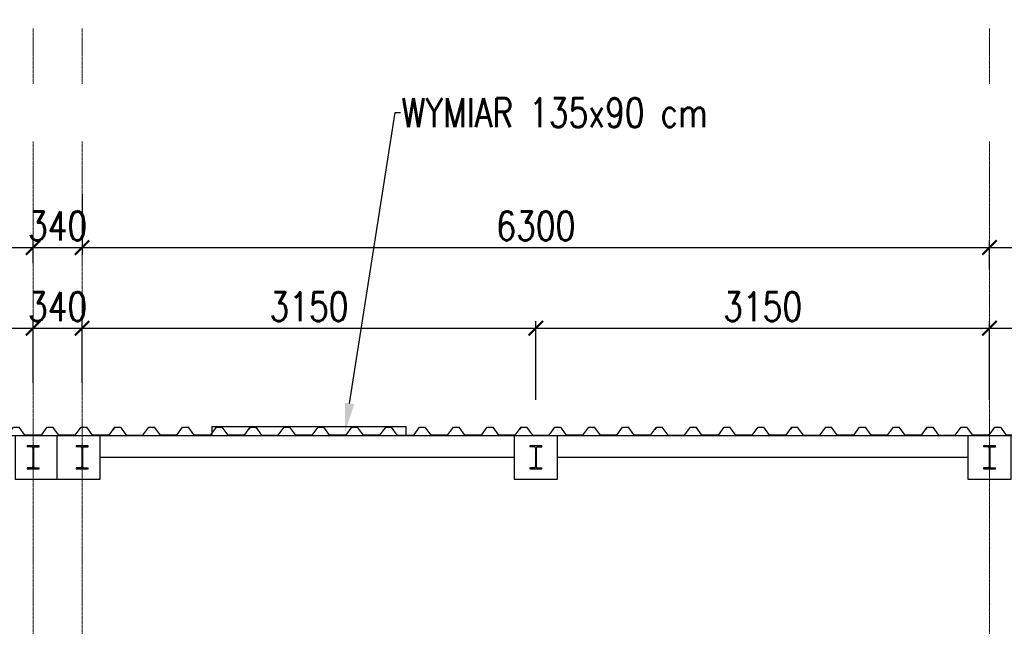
# Model space of a CAD drawing. Header units: millimetres. Extents: x -374129 to 1163271, y -112652 to 695637.
# Tile 145 of 256: x 57287 to 64123, y -32013 to -27802. Entities that reach past the tile are written whole.
import ezdxf
from ezdxf import colors
from ezdxf.entities.mleader import LeaderData, LeaderLine
from ezdxf.enums import TextEntityAlignment as Align
from ezdxf.math import Vec2, Vec3

# ---------------------------------------------------------------- set-up
doc = ezdxf.new("R2010")
doc.units = ezdxf.units.MM
doc.header["$PDMODE"] = 4
doc.linetypes.add('ACAD_ISO04W100', pattern=[30, 24, -3, 0, -3])
for name, color, linetype in [('KRT_fund', 3, 'Continuous'), ('KRT_izolacje', 252, 'Continuous'), ('KRT_opisy', 146, 'Continuous'), ('KRT_osie_budopis', 1, 'Continuous'), ('KRT_stal', 4, 'Continuous'), ('KRT_wymiary_100', 4, 'Continuous')]:
    doc.layers.add(name, color=color, linetype=linetype)
doc.layers.add('KRT_osie', color=55, linetype='ACAD_ISO04W100', lineweight=18)
doc.styles.add('biuro 1', font='arial.ttf')
doc.styles.add('WYMIAR', font='romans.shx', dxfattribs={"width": 0.8})
doc.dimstyles.new('KRT_1-100', dxfattribs={"dimscale": 100, "dimtxt": 2, "dimasz": 1, "dimexe": 0.5, "dimexo": 0, "dimgap": 0.5, "dimtad": 1, "dimdec": 1, "dimrnd": 0.1, "dimzin": 9, "dimdsep": 46, "dimtxsty": 'WYMIAR', "dimblk": 'ARCHTICK', "dimcen": 0.09, "dimdle": 0.5, "dimclrd": 1, "dimclre": 252, "dimclrt": 256, "dimadec": 0, "dimazin": 0, "dimtfac": 1, "dimtdec": 1, "dimtmove": 0, "dimatfit": 3, "dimfxl": 1, "dimtolj": 1, "dimtzin": 0, "dimarcsym": 0})

# ---------------------------------------------------------------- blocks, each defined once
blk = doc.blocks.new('opis_osi')
at = {"linetype": 'Continuous'}
for start, end in [(90, 180), (0, 90), (180, 270), (270, 0)]:
    blk.add_arc((0, -37.5), 35, start, end, dxfattribs=at)
at = {"color": 0, "linetype": 'Continuous', "style": 'biuro 1', "width": 0.85}
blk.add_attdef('AA', text='', height=35, dxfattribs=at).set_placement((0.08, -37.53), align=Align.MIDDLE_CENTER)
blk = doc.blocks.new('*U927')
at = {"color": 0}
for p, q in [((29.5, 152.6), (0, 152.6)), ((38.5, 143.6), (38.5, 16.4)), ((43.5, 143.6), (43.5, 16.4)), ((52.5, 152.6), (82, 152.6)), ((29.5, 7.4), (0, 7.4)), ((52.5, 7.4), (82, 7.4))]:
    blk.add_line(p, q, dxfattribs=at)
for points in [[(82, 152.6), (82, 160), (0, 160), (0, 152.6)], [(0, 7.4), (0, 0), (82, 0), (82, 7.4)]]:
    blk.add_lwpolyline(points, dxfattribs=at)
for centre, start, end in [((29.5, 143.6), 0, 90), ((52.5, 143.6), 90, 180), ((29.5, 16.4), 270, 0), ((52.5, 16.4), 180, 270)]:
    blk.add_arc(centre, 9, start, end, dxfattribs=at)
blk = doc.blocks.new('_ArchTick')
at = {"color": 0, "linetype": 'ByBlock', "const_width": 0.15}
blk.add_lwpolyline([(-0.5, -0.5), (0.5, 0.5)], dxfattribs=at)
blk = doc.blocks.new('*D1066')
at = {"layer": 'Defpoints', "color": 0}
for p in [(64020, -29943.6), (60870, -30440.6), (64020, -30440.6)]:
    blk.add_point(p, dxfattribs=at)
at = {"layer": 'KRT_wymiary_100', "color": 252, "lineweight": -2}
for p, q in [((60870, -30440.6), (60870, -29893.6)), ((64020, -30440.6), (64020, -29893.6))]:
    blk.add_line(p, q, dxfattribs=at)
at = {"layer": 'KRT_wymiary_100', "color": 1, "lineweight": -2}
blk.add_line((60820, -29943.6), (64070, -29943.6), dxfattribs=at)
at = {"layer": 'KRT_wymiary_100', "color": 1, "lineweight": -2, "xscale": 100, "yscale": 100, "zscale": 100, "rotation": 180}
blk.add_blockref('_ArchTick', (60870, -29943.6), dxfattribs=at)
at = {"layer": 'KRT_wymiary_100', "color": 1, "lineweight": -2, "xscale": 100, "yscale": 100, "zscale": 100}
blk.add_blockref('_ArchTick', (64020, -29943.6), dxfattribs=at)
at = {"layer": 'KRT_wymiary_100', "insert": (62445, -29793.6), "char_height": 200, "attachment_point": 5, "style": 'WYMIAR'}
blk.add_mtext('\\A1;3150', dxfattribs=at)
blk = doc.blocks.new('*D1067')
at = {"layer": 'Defpoints', "color": 0}
for p in [(67170, -29943.6), (64020, -30440.6), (67170, -30440.6)]:
    blk.add_point(p, dxfattribs=at)
at = {"layer": 'KRT_wymiary_100', "color": 252, "lineweight": -2}
for p, q in [((64020, -30440.6), (64020, -29893.6)), ((67170, -30440.6), (67170, -29893.6))]:
    blk.add_line(p, q, dxfattribs=at)
at = {"layer": 'KRT_wymiary_100', "color": 1, "lineweight": -2}
blk.add_line((63970, -29943.6), (67220, -29943.6), dxfattribs=at)
at = {"layer": 'KRT_wymiary_100', "color": 1, "lineweight": -2, "xscale": 100, "yscale": 100, "zscale": 100, "rotation": 180}
blk.add_blockref('_ArchTick', (64020, -29943.6), dxfattribs=at)
at = {"layer": 'KRT_wymiary_100', "color": 1, "lineweight": -2, "xscale": 100, "yscale": 100, "zscale": 100}
blk.add_blockref('_ArchTick', (67170, -29943.6), dxfattribs=at)
at = {"layer": 'KRT_wymiary_100', "insert": (65595, -29793.6), "char_height": 200, "attachment_point": 5, "style": 'WYMIAR'}
blk.add_mtext('\\A1;3150', dxfattribs=at)
blk = doc.blocks.new('*D1072')
at = {"layer": 'Defpoints', "color": 0}
for p in [(57380, -29943.6), (57380, -30322.1), (54230, -30440.6)]:
    blk.add_point(p, dxfattribs=at)
at = {"layer": 'KRT_wymiary_100', "color": 252, "lineweight": -2}
for p, q in [((54230, -30440.6), (54230, -29893.6)), ((57380, -30322.1), (57380, -29893.6))]:
    blk.add_line(p, q, dxfattribs=at)
at = {"layer": 'KRT_wymiary_100', "color": 1, "lineweight": -2}
blk.add_line((54180, -29943.6), (57430, -29943.6), dxfattribs=at)
at = {"layer": 'KRT_wymiary_100', "color": 1, "lineweight": -2, "xscale": 100, "yscale": 100, "zscale": 100, "rotation": 180}
blk.add_blockref('_ArchTick', (54230, -29943.6), dxfattribs=at)
at = {"layer": 'KRT_wymiary_100', "color": 1, "lineweight": -2, "xscale": 100, "yscale": 100, "zscale": 100}
blk.add_blockref('_ArchTick', (57380, -29943.6), dxfattribs=at)
at = {"layer": 'KRT_wymiary_100', "insert": (55805, -29793.6), "char_height": 200, "attachment_point": 5, "style": 'WYMIAR'}
blk.add_mtext('\\A1;3150', dxfattribs=at)
blk = doc.blocks.new('*D1073')
at = {"layer": 'Defpoints', "color": 0}
for p in [(57720, -29943.6), (57380, -30322.1), (57720, -30322.1)]:
    blk.add_point(p, dxfattribs=at)
at = {"layer": 'KRT_wymiary_100', "color": 252, "lineweight": -2}
for p, q in [((57380, -30322.1), (57380, -29893.6)), ((57720, -30322.1), (57720, -29893.6))]:
    blk.add_line(p, q, dxfattribs=at)
at = {"layer": 'KRT_wymiary_100', "color": 1, "lineweight": -2}
blk.add_line((57330, -29943.6), (57770, -29943.6), dxfattribs=at)
at = {"layer": 'KRT_wymiary_100', "color": 1, "lineweight": -2, "xscale": 100, "yscale": 100, "zscale": 100, "rotation": 180}
blk.add_blockref('_ArchTick', (57380, -29943.6), dxfattribs=at)
at = {"layer": 'KRT_wymiary_100', "color": 1, "lineweight": -2, "xscale": 100, "yscale": 100, "zscale": 100}
blk.add_blockref('_ArchTick', (57720, -29943.6), dxfattribs=at)
at = {"layer": 'KRT_wymiary_100', "insert": (57550, -29793.6), "char_height": 200, "attachment_point": 5, "style": 'WYMIAR'}
blk.add_mtext('\\A1;340', dxfattribs=at)
blk = doc.blocks.new('*D1074')
at = {"layer": 'Defpoints', "color": 0}
for p in [(60870, -29943.6), (57720, -30322.1), (60870, -30322.1)]:
    blk.add_point(p, dxfattribs=at)
at = {"layer": 'KRT_wymiary_100', "color": 252, "lineweight": -2}
for p, q in [((57720, -30322.1), (57720, -29893.6)), ((60870, -30322.1), (60870, -29893.6))]:
    blk.add_line(p, q, dxfattribs=at)
at = {"layer": 'KRT_wymiary_100', "color": 1, "lineweight": -2}
blk.add_line((57670, -29943.6), (60920, -29943.6), dxfattribs=at)
at = {"layer": 'KRT_wymiary_100', "color": 1, "lineweight": -2, "xscale": 100, "yscale": 100, "zscale": 100, "rotation": 180}
blk.add_blockref('_ArchTick', (57720, -29943.6), dxfattribs=at)
at = {"layer": 'KRT_wymiary_100', "color": 1, "lineweight": -2, "xscale": 100, "yscale": 100, "zscale": 100}
blk.add_blockref('_ArchTick', (60870, -29943.6), dxfattribs=at)
at = {"layer": 'KRT_wymiary_100', "insert": (59295, -29793.6), "char_height": 200, "attachment_point": 5, "style": 'WYMIAR'}
blk.add_mtext('\\A1;3150', dxfattribs=at)
blk = doc.blocks.new('*D1079')
at = {"layer": 'Defpoints', "color": 0}
for p in [(57380, -29383.7), (51080, -29492.1), (57380, -29492.1)]:
    blk.add_point(p, dxfattribs=at)
at = {"layer": 'KRT_wymiary_100', "color": 1, "lineweight": -2}
blk.add_line((51030, -29383.7), (57430, -29383.7), dxfattribs=at)
at = {"layer": 'KRT_wymiary_100', "color": 252, "lineweight": -2}
for p, q in [((51080, -29492.1), (51080, -29333.7)), ((57380, -29492.1), (57380, -29333.7))]:
    blk.add_line(p, q, dxfattribs=at)
at = {"layer": 'KRT_wymiary_100', "color": 1, "lineweight": -2, "xscale": 100, "yscale": 100, "zscale": 100, "rotation": 180}
blk.add_blockref('_ArchTick', (51080, -29383.7), dxfattribs=at)
at = {"layer": 'KRT_wymiary_100', "color": 1, "lineweight": -2, "xscale": 100, "yscale": 100, "zscale": 100}
blk.add_blockref('_ArchTick', (57380, -29383.7), dxfattribs=at)
at = {"layer": 'KRT_wymiary_100', "insert": (54230, -29233.7), "char_height": 200, "attachment_point": 5, "style": 'WYMIAR'}
blk.add_mtext('\\A1;6300', dxfattribs=at)
blk = doc.blocks.new('*D1080')
at = {"layer": 'Defpoints', "color": 0}
for p in [(57720, -29010.3), (57720, -29383.7), (57380, -29492.1)]:
    blk.add_point(p, dxfattribs=at)
at = {"layer": 'KRT_wymiary_100', "color": 252, "lineweight": -2}
for p, q in [((57720, -29010.3), (57720, -29433.7)), ((57380, -29492.1), (57380, -29333.7))]:
    blk.add_line(p, q, dxfattribs=at)
at = {"layer": 'KRT_wymiary_100', "color": 1, "lineweight": -2}
blk.add_line((57330, -29383.7), (57770, -29383.7), dxfattribs=at)
at = {"layer": 'KRT_wymiary_100', "color": 1, "lineweight": -2, "xscale": 100, "yscale": 100, "zscale": 100, "rotation": 180}
blk.add_blockref('_ArchTick', (57380, -29383.7), dxfattribs=at)
at = {"layer": 'KRT_wymiary_100', "color": 1, "lineweight": -2, "xscale": 100, "yscale": 100, "zscale": 100}
blk.add_blockref('_ArchTick', (57720, -29383.7), dxfattribs=at)
at = {"layer": 'KRT_wymiary_100', "insert": (57550, -29233.7), "char_height": 200, "attachment_point": 5, "style": 'WYMIAR'}
blk.add_mtext('\\A1;340', dxfattribs=at)
blk = doc.blocks.new('*D1081')
at = {"layer": 'Defpoints', "color": 0}
for p in [(57720, -29010.3), (64020, -29383.7), (64020, -29534)]:
    blk.add_point(p, dxfattribs=at)
at = {"layer": 'KRT_wymiary_100', "color": 252, "lineweight": -2}
for p, q in [((57720, -29010.3), (57720, -29433.7)), ((64020, -29534), (64020, -29333.7))]:
    blk.add_line(p, q, dxfattribs=at)
at = {"layer": 'KRT_wymiary_100', "color": 1, "lineweight": -2}
blk.add_line((57670, -29383.7), (64070, -29383.7), dxfattribs=at)
at = {"layer": 'KRT_wymiary_100', "color": 1, "lineweight": -2, "xscale": 100, "yscale": 100, "zscale": 100, "rotation": 180}
blk.add_blockref('_ArchTick', (57720, -29383.7), dxfattribs=at)
at = {"layer": 'KRT_wymiary_100', "color": 1, "lineweight": -2, "xscale": 100, "yscale": 100, "zscale": 100}
blk.add_blockref('_ArchTick', (64020, -29383.7), dxfattribs=at)
at = {"layer": 'KRT_wymiary_100', "insert": (60870, -29233.7), "char_height": 200, "attachment_point": 5, "style": 'WYMIAR'}
blk.add_mtext('\\A1;6300', dxfattribs=at)
blk = doc.blocks.new('*D1082')
at = {"layer": 'Defpoints', "color": 0}
for p in [(70320, -29383.7), (64020, -29534), (70320, -29534)]:
    blk.add_point(p, dxfattribs=at)
at = {"layer": 'KRT_wymiary_100', "color": 1, "lineweight": -2}
blk.add_line((63970, -29383.7), (70370, -29383.7), dxfattribs=at)
at = {"layer": 'KRT_wymiary_100', "color": 252, "lineweight": -2}
for p, q in [((64020, -29534), (64020, -29333.7)), ((70320, -29534), (70320, -29333.7))]:
    blk.add_line(p, q, dxfattribs=at)
at = {"layer": 'KRT_wymiary_100', "color": 1, "lineweight": -2, "xscale": 100, "yscale": 100, "zscale": 100, "rotation": 180}
blk.add_blockref('_ArchTick', (64020, -29383.7), dxfattribs=at)
at = {"layer": 'KRT_wymiary_100', "color": 1, "lineweight": -2, "xscale": 100, "yscale": 100, "zscale": 100}
blk.add_blockref('_ArchTick', (70320, -29383.7), dxfattribs=at)
at = {"layer": 'KRT_wymiary_100', "insert": (67170, -29233.7), "char_height": 200, "attachment_point": 5, "style": 'WYMIAR'}
blk.add_mtext('\\A1;6300', dxfattribs=at)
blk = doc.blocks.new('TR55')
at = {"color": 0}
for p, q in [((-980, 0), (-991.9, -16.1)), ((-980, 0), (-940, 0)), ((-899.5, -55), (-940, 0)), ((-785.5, -55), (-745, 0)), ((-745, 0), (-705, 0)), ((-664.5, -55), (-705, 0)), ((-550.5, -55), (-510, 0)), ((-510, 0), (-470, 0)), ((-429.5, -55), (-470, 0)), ((-315.5, -55), (-275, 0)), ((-275, 0), (-235, 0)), ((-194.5, -55), (-235, 0)), ((-80.5, -55), (-40, 0)), ((-40, 0), (0, 0)), ((-899.5, -55), (-785.5, -55)), ((-550.5, -55), (-664.5, -55)), ((-315.5, -55), (-429.5, -55)), ((-80.5, -55), (-194.5, -55))]:
    blk.add_line(p, q, dxfattribs=at)

msp = doc.modelspace()

# ---------------------------------------------------------------- linework, layer by layer
at = {"layer": 'KRT_fund', "color": 2}
for p, q in [((70170, -30690.64), (35140, -30690.64)), ((60720, -30690.64), (57505, -30690.64)), ((63870, -30690.64), (61020, -30690.64)), ((60720, -30840.64), (57845, -30840.64)), ((63870, -30840.64), (61020, -30840.64))]:
    msp.add_line(p, q, dxfattribs=at)
for points in [[(57845, -30990.64), (57845, -30690.64), (57255, -30690.64), (57255, -30990.64)], [(57845, -30990.64), (57845, -30690.64), (57545, -30690.64), (57545, -30990.64)]]:
    msp.add_lwpolyline(points, close=True, dxfattribs=at)
for points in [[(60720, -30690.64), (60720, -30990.64), (61020, -30990.64), (61020, -30690.64), (60720, -30690.64)], [(63870, -30690.64), (63870, -30990.64), (64170, -30990.64), (64170, -30690.64), (63870, -30690.64)]]:
    msp.add_lwpolyline(points, dxfattribs=at)
at = {"layer": 'KRT_osie', "ltscale": 0.5}
for p, q in [((57380, -27801.99), (57380, -48285.63)), ((57720, -27801.99), (57720, -48285.63)), ((64020, -27801.99), (64020, -48285.63)), ((-5554.82, -30690.64), (73659.31, -30690.64))]:
    msp.add_line(p, q, dxfattribs=at)

# ---------------------------------------------------------------- block references
at = {"layer": 'KRT_osie_budopis', "color": 3, "xscale": 10, "yscale": 10, "zscale": 10}
msp.add_blockref('opis_osi', (64020, -27076.99), dxfattribs=at).add_auto_attribs({'AA': '14'})
at = {"layer": 'KRT_stal', "color": 7}
for p in [(57339, -30920.64), (57679, -30920.64), (60829, -30920.64), (63979, -30920.64)]:
    msp.add_blockref('*U927', p, dxfattribs=at)

# ---------------------------------------------------------------- dimensions: what is measured, and where the dimension line sits
at = {"layer": 'KRT_wymiary_100'}
for base, p1, p2, picture, middle in [((57720, -29383.73), (57380, -29492.13), (57720, -29010.29), '*D1080', (57550, -29383.73)), ((57720, -29943.56), (57380, -30322.06), (57720, -30322.06), '*D1073', (57550, -29943.56))]:
    dim = msp.add_linear_dim(base=base, p1=p1, p2=p2, dimstyle='KRT_1-100', override={"dimtmove": 1}, dxfattribs=at)
    dim.commit()
    dim.dimension.update_dxf_attribs({"geometry": picture, "text_midpoint": middle, "dimtype": 160})
for base, p1, p2, picture, middle in [((64020, -29383.73), (57720, -29010.29), (64020, -29534.01), '*D1081', (60870, -29233.73)), ((57380, -29383.73), (51080, -29492.13), (57380, -29492.13), '*D1079', (54230, -29233.73)), ((70320, -29383.73), (64020, -29534.01), (70320, -29534.01), '*D1082', (67170, -29233.73)), ((57380, -29943.56), (54230, -30440.64), (57380, -30322.06), '*D1072', (55805, -29793.56)), ((60870, -29943.56), (57720, -30322.06), (60870, -30322.06), '*D1074', (59295, -29793.56)), ((64020, -29943.56), (60870, -30440.64), (64020, -30440.64), '*D1066', (62445, -29793.56)), ((67170, -29943.56), (64020, -30440.64), (67170, -30440.64), '*D1067', (65595, -29793.56))]:
    dim = msp.add_linear_dim(base=base, p1=p1, p2=p2, dimstyle='KRT_1-100', override={"dimtmove": 1}, dxfattribs=at)
    dim.commit()
    dim.dimension.update_dxf_attribs({"geometry": picture, "text_midpoint": middle})

# ---------------------------------------------------------------- next in the draw order: leaders
at = {"layer": 'KRT_opisy', "color": 1}
ml = msp.add_multileader_mtext('Standard', dxfattribs=at)
ml.set_content('\\C54;WYMIAR 135x90 cm\\fArial|b0|i0|c238|p34;\\W1; ', style='WYMIAR')
ml.set_leader_properties()
ml.build(insert=Vec2(0, 0))
ml.multileader.update_dxf_attribs({"text_right_attachment_type": 6, "dogleg_length": 0.36, "arrow_head_size": 200, "scale": 100})
ctx = ml.context
ctx.base_point, ctx.scale, ctx.char_height, ctx.arrow_head_size, ctx.landing_gap_size, ctx.plane_origin = Vec3(8509.53, -28447.36), 100, 200, 200, 9, Vec3(-22827.39, -120660.42)
ctx.right_attachment = 6
notes = []
notes.append((ctx, [(0, (1, 1, 0), (8473.53, -28447.36), (1, 0), 36, [(1, [(8126.34, -30663.36)], 0, [])])]))
ctx.mtext.insert, ctx.mtext.width, ctx.mtext.defined_height, ctx.mtext.flow_direction = Vec3(8518.53, -28347.36), 2685.0954, 1534.23, 5
ctx.mtext.has_bg_fill, ctx.mtext.bg_color, ctx.mtext.bg_scale_factor, ctx.mtext.bg_transparency, ctx.mtext.use_window_bg_color = 1, -1027028792, 1.5, 0, 1
for ctx, leaders in notes:
    for number, flags, end, landing, length, lines in leaders:
        leader = LeaderData()
        leader.index, (leader.has_last_leader_line, leader.has_dogleg_vector, leader.attachment_direction) = number, flags
        leader.last_leader_point, leader.dogleg_vector, leader.dogleg_length = Vec3(end), Vec3(landing), length
        for number, points, colour, breaks in lines:
            line = LeaderLine()
            line.index, line.vertices, line.color, line.breaks = number, Vec3.list(points), colors.encode_raw_color(colour), breaks
            leader.lines.append(line)
        ctx.leaders.append(leader)

# ---------------------------------------------------------------- next in the draw order: block references
at = {"layer": 'KRT_izolacje', "color": 8}
for p in [(57987.82, -30630.64), (58927.82, -30630.64), (59867.82, -30630.64), (60807.82, -30630.64), (61747.82, -30630.64), (62687.82, -30630.64), (63627.82, -30630.64), (64567.82, -30630.64)]:
    msp.add_blockref('TR55', p, dxfattribs=at)

# ---------------------------------------------------------------- next in the draw order: leaders
at = {"layer": 'KRT_opisy', "color": 1}
ml = msp.add_multileader_mtext('Standard', dxfattribs=at)
ml.set_content('\\C54;WYMIAR 135x90 cm\\fArial|b0|i0|c238|p34;\\W1; ', style='WYMIAR')
ml.set_leader_properties()
ml.build(insert=Vec2(0, 0))
ml.multileader.update_dxf_attribs({"text_right_attachment_type": 6, "dogleg_length": 0.36, "arrow_head_size": 200, "scale": 100})
ctx = ml.context
ctx.base_point, ctx.scale, ctx.char_height, ctx.arrow_head_size, ctx.landing_gap_size, ctx.plane_origin = Vec3(21449.53, -28447.36), 100, 200, 200, 9, Vec3(-9887.39, -120660.42)
ctx.right_attachment = 6
notes = []
notes.append((ctx, [(0, (1, 1, 0), (21413.53, -28447.36), (1, 0), 36, [(1, [(21066.34, -30663.36)], 0, [])])]))
ctx.mtext.insert, ctx.mtext.width, ctx.mtext.defined_height, ctx.mtext.flow_direction = Vec3(21458.53, -28347.36), 2685.0954, 1534.23, 5
ctx.mtext.has_bg_fill, ctx.mtext.bg_color, ctx.mtext.bg_scale_factor, ctx.mtext.bg_transparency, ctx.mtext.use_window_bg_color = 1, -1027028792, 1.5, 0, 1
for ctx, leaders in notes:
    for number, flags, end, landing, length, lines in leaders:
        leader = LeaderData()
        leader.index, (leader.has_last_leader_line, leader.has_dogleg_vector, leader.attachment_direction) = number, flags
        leader.last_leader_point, leader.dogleg_vector, leader.dogleg_length = Vec3(end), Vec3(landing), length
        for number, points, colour, breaks in lines:
            line = LeaderLine()
            line.index, line.vertices, line.color, line.breaks = number, Vec3.list(points), colors.encode_raw_color(colour), breaks
            leader.lines.append(line)
        ctx.leaders.append(leader)

# ---------------------------------------------------------------- next in the draw order: leaders
ml = msp.add_multileader_mtext('Standard', dxfattribs=at)
ml.set_content('\\C54;WYMIAR 135x90 cm\\fArial|b0|i0|c238|p34;\\W1; ', style='WYMIAR')
ml.set_leader_properties()
ml.build(insert=Vec2(0, 0))
ml.multileader.update_dxf_attribs({"text_right_attachment_type": 6, "dogleg_length": 0.36, "arrow_head_size": 200, "scale": 100})
ctx = ml.context
ctx.base_point, ctx.scale, ctx.char_height, ctx.arrow_head_size, ctx.landing_gap_size, ctx.plane_origin = Vec3(40689.53, -28447.36), 100, 200, 200, 9, Vec3(9352.61, -120660.42)
ctx.right_attachment = 6
notes = []
notes.append((ctx, [(0, (1, 1, 0), (40653.53, -28447.36), (1, 0), 36, [(1, [(40306.34, -30663.36)], 0, [])])]))
ctx.mtext.insert, ctx.mtext.width, ctx.mtext.defined_height, ctx.mtext.flow_direction = Vec3(40698.53, -28347.36), 2685.0954, 1534.23, 5
ctx.mtext.has_bg_fill, ctx.mtext.bg_color, ctx.mtext.bg_scale_factor, ctx.mtext.bg_transparency, ctx.mtext.use_window_bg_color = 1, -1027028792, 1.5, 0, 1
for ctx, leaders in notes:
    for number, flags, end, landing, length, lines in leaders:
        leader = LeaderData()
        leader.index, (leader.has_last_leader_line, leader.has_dogleg_vector, leader.attachment_direction) = number, flags
        leader.last_leader_point, leader.dogleg_vector, leader.dogleg_length = Vec3(end), Vec3(landing), length
        for number, points, colour, breaks in lines:
            line = LeaderLine()
            line.index, line.vertices, line.color, line.breaks = number, Vec3.list(points), colors.encode_raw_color(colour), breaks
            leader.lines.append(line)
        ctx.leaders.append(leader)

# ---------------------------------------------------------------- next in the draw order: leaders
ml = msp.add_multileader_mtext('Standard', dxfattribs=at)
ml.set_content('\\C54;WYMIAR 135x90 cm\\fArial|b0|i0|c238|p34;\\W1; ', style='WYMIAR')
ml.set_leader_properties()
ml.build(insert=Vec2(0, 0))
ml.multileader.update_dxf_attribs({"text_right_attachment_type": 6, "dogleg_length": 0.36, "arrow_head_size": 200, "scale": 100})
ctx = ml.context
ctx.base_point, ctx.scale, ctx.char_height, ctx.arrow_head_size, ctx.landing_gap_size, ctx.plane_origin = Vec3(59929.53, -28447.36), 100, 200, 200, 9, Vec3(28592.61, -120660.42)
ctx.right_attachment = 6
notes = []
notes.append((ctx, [(0, (1, 1, 0), (59893.53, -28447.36), (1, 0), 36, [(1, [(59546.34, -30663.36)], 0, [])])]))
ctx.mtext.insert, ctx.mtext.width, ctx.mtext.defined_height, ctx.mtext.flow_direction = Vec3(59938.53, -28347.36), 2685.0954, 1534.23, 5
ctx.mtext.has_bg_fill, ctx.mtext.bg_color, ctx.mtext.bg_scale_factor, ctx.mtext.bg_transparency, ctx.mtext.use_window_bg_color = 1, -1027028792, 1.5, 0, 1
for ctx, leaders in notes:
    for number, flags, end, landing, length, lines in leaders:
        leader = LeaderData()
        leader.index, (leader.has_last_leader_line, leader.has_dogleg_vector, leader.attachment_direction) = number, flags
        leader.last_leader_point, leader.dogleg_vector, leader.dogleg_length = Vec3(end), Vec3(landing), length
        for number, points, colour, breaks in lines:
            line = LeaderLine()
            line.index, line.vertices, line.color, line.breaks = number, Vec3.list(points), colors.encode_raw_color(colour), breaks
            leader.lines.append(line)
        ctx.leaders.append(leader)

# ---------------------------------------------------------------- next in the draw order: linework, layer by layer
at = {"layer": 'KRT_izolacje', "color": 8}
msp.add_lwpolyline([(58620, -30688.43), (59970, -30688.43), (59970, -30628.43), (58620, -30628.43)], close=True, dxfattribs=at)

# ---------------------------------------------------------------- next in the draw order: leaders
at = {"layer": 'KRT_opisy', "color": 1}
ml = msp.add_multileader_mtext('Standard', dxfattribs=at)
ml.set_content('\\C54;SZAFA AKPIA -DOKŁADNE WYMIARY W TRAKCIE DOBORU I ROZMIESZCZENIA ELEMENTÓW AUTOMATYKI PO UWZGLĘDNIENIU RZECZYWISTYCH POTRZEB MONTAŻOWYCH', style='WYMIAR')
ml.set_leader_properties(color=1)
ml.build(insert=Vec2(0, 0))
ml.multileader.update_dxf_attribs({"text_right_attachment_type": 6, "dogleg_length": 0.36, "arrow_head_size": 200, "scale": 100})
ctx = ml.context
ctx.base_point, ctx.scale, ctx.char_height, ctx.arrow_head_size, ctx.landing_gap_size, ctx.plane_origin = Vec3(32699.33, -27661.99), 100, 200, 200, 9, Vec3(4731.61, -111551.57)
ctx.right_attachment = 6
notes = []
notes.append((ctx, [(0, (1, 1, 0), (32663.33, -27661.99), (1, 0), 36, [(1, [(31840, -32770.64)], 0, [])])]))
ctx.mtext.insert, ctx.mtext.width, ctx.mtext.defined_height, ctx.mtext.flow_direction = Vec3(32708.33, -27561.99), 5517.2638, 1534.23, 5
ctx.mtext.has_bg_fill, ctx.mtext.bg_color, ctx.mtext.bg_scale_factor, ctx.mtext.bg_transparency, ctx.mtext.use_window_bg_color = 1, -1027028792, 1.5, 0, 1
for ctx, leaders in notes:
    for number, flags, end, landing, length, lines in leaders:
        leader = LeaderData()
        leader.index, (leader.has_last_leader_line, leader.has_dogleg_vector, leader.attachment_direction) = number, flags
        leader.last_leader_point, leader.dogleg_vector, leader.dogleg_length = Vec3(end), Vec3(landing), length
        for number, points, colour, breaks in lines:
            line = LeaderLine()
            line.index, line.vertices, line.color, line.breaks = number, Vec3.list(points), colors.encode_raw_color(colour), breaks
            leader.lines.append(line)
        ctx.leaders.append(leader)

doc.saveas('drawing.dxf')
